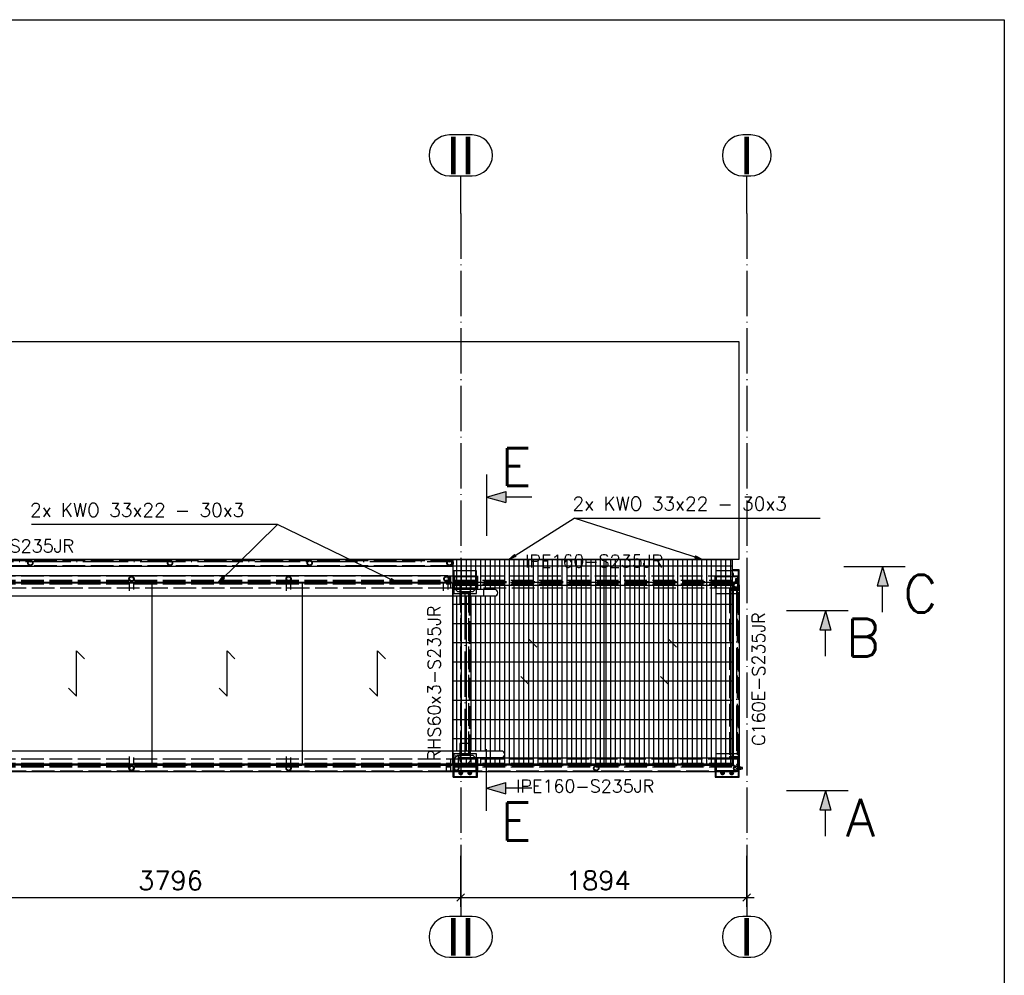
# Paper-space layout '450x700' of a CAD drawing. Header units: millimetres. Extents: x 0 to 420, y 0 to 695.
# Tile 86 of 86: x 285 to 415, y 568 to 695. Entities that reach past the tile are written whole.
import ezdxf

# ---------------------------------------------------------------- set-up
doc = ezdxf.new("R2010")
doc.units = ezdxf.units.MM
doc.linetypes.add('ACAD_ISO02W100', pattern=[15, 12, -3])
doc.linetypes.add('ACAD_ISO04W100', pattern=[30, 24, -3, 0, -3])
doc.layers.get('0').update_dxf_attribs({"linetype": 'CONTINUOUS'})
for name, color, linetype in [('AS_DIM_ON', 7, 'CONTINUOUS'), ('AS_Siatki', 72, 'CONTINUOUS'), ('Tabelka', 172, 'CONTINUOUS')]:
    doc.layers.add(name, color=color, linetype=linetype)
doc.styles.add('Arial', font='arial.ttf')
doc.styles.add('PB_CutSymbolDown', font='txt.shx', dxfattribs={"height": 5})
doc.styles.add('PB_CutSymbolUp', font='txt.shx', dxfattribs={"height": 5})
doc.styles.add('ROMANS', font='romans')
doc.styles.add('Simplex.shx', font='simplex.shx', dxfattribs={"height": 2})

# ---------------------------------------------------------------- blocks, each defined once
blk = doc.blocks.new('*U5')
at = {"color": 3}
blk.add_lwpolyline([(0, 690), (0, 0), (-415, 0), (-415, 690)], close=True, dxfattribs=at)
blk = doc.blocks.new('sectiondown')
blk.add_hatch(color=256).paths.add_polyline_path([(0, 0), (-2.55, 0.73), (-2.55, -0.73)])
at = {"color": 7, "linetype": 'Continuous'}
for p, q in [((0, -3), (0, 5.15)), ((-6, 0), (-2.55, 0))]:
    blk.add_line(p, q, dxfattribs=at)
for p, q in [((0, 0), (-2.55, 0.73)), ((-2.55, -0.73), (-2.55, 0.73)), ((0, 0), (-2.55, -0.73))]:
    blk.add_line(p, q)
blk = doc.blocks.new('sectionup')
blk.add_hatch(color=256).paths.add_polyline_path([(-2.55, 0.73), (-2.55, -0.73), (0, 0)])
at = {"color": 7, "linetype": 'Continuous'}
for p, q in [((0, 3), (0, -5.15)), ((-6, 0), (-2.55, 0))]:
    blk.add_line(p, q, dxfattribs=at)
for p, q in [((0, 0), (-2.55, 0.73)), ((-2.55, 0.73), (-2.55, -0.73)), ((0, 0), (-2.55, -0.73))]:
    blk.add_line(p, q)

psp = doc.layouts.new('450x700')

# ---------------------------------------------------------------- hatches: boundary and pattern name
h = psp.add_hatch()
h.set_pattern_fill('GRATE', color=256, scale=0.8, angle=-90, style=0)
h.set_pattern_definition([(270, (352.0093, 609.9641), (0.635, -1e-16), []), (360, (352.0093, 609.964), (6e-16, 2.54), [])])
h.paths.add_polyline_path([(342.11, 623.52), (342.11, 619.53), (347.51, 619.53), (347.61, 619.51), (347.71, 619.47), (347.81, 619.4), (347.91, 619.22), (347.91, 618.98), (347.81, 618.8), (347.71, 618.73), (347.61, 618.7), (347.51, 618.68), (342.11, 618.68), (342.11, 598.14), (348.41, 598.14), (348.51, 598.12), (348.61, 598.08), (348.71, 598.02), (348.81, 597.84), (348.81, 597.6), (348.71, 597.42), (348.61, 597.35), (348.51, 597.31), (348.41, 597.29), (342.81, 597.29), (342.81, 596.41), (362.01, 596.41), (362.01, 623.52)], flags=0)
h = psp.add_hatch()
h.set_pattern_fill('GRATE', color=256, scale=0.8, angle=-90, style=0)
h.set_pattern_definition([(270, (370.5093, 609.9641), (0.635, -1e-16), []), (360, (370.5093, 609.964), (6e-16, 2.54), [])])
h.paths.add_polyline_path([(362.01, 623.52), (362.01, 596.41), (379.01, 596.41), (379.01, 623.52)], flags=0)
at = {"extrusion": (-0.079487, 4.75715e-18, 0.996836)}
h = psp.add_hatch(dxfattribs=at)
h.set_pattern_fill('GRATE', color=256, scale=0.8, style=0)
h.set_pattern_definition([(9e-17, (-608.4092, 200.9979), (-1e-18, 0.635), []), (90, (-608.4092, 200.998), (-2.54, 2e-16), [])])
h.paths.add_polyline_path([(-620.41, 207.9), (-620.41, 191.1), (-619.53, 191.1), (-619.53, 207.9)], flags=0)
h.paths.add_polyline_path([(-597.29, 207.9), (-597.29, 191.1), (-596.41, 191.1), (-596.41, 207.9)], flags=0)
h.paths.add_polyline_path([(-620.41, 210.9), (-620.41, 208.7), (-619.53, 208.7), (-619.53, 210.9)], flags=0)
h.paths.add_polyline_path([(-618.68, 210.9), (-618.68, 191.1), (-598.14, 191.1), (-598.14, 210.9)], flags=0)
h.paths.add_polyline_path([(-597.29, 210.9), (-597.29, 208.7), (-596.41, 208.7), (-596.41, 210.9)], flags=0)
h = psp.add_hatch(dxfattribs=at)
h.set_pattern_fill('GRATE', color=256, scale=0.8, style=0)
h.set_pattern_definition([(9e-17, (-608.4092, 220.9979), (-1e-18, 0.635), []), (90, (-608.4092, 220.998), (-2.54, 2e-16), [])])
h.paths.add_polyline_path([(-620.41, 228.8), (-620.41, 211.1), (-619.53, 211.1), (-619.53, 228.8)], flags=0)
h.paths.add_polyline_path([(-597.29, 228.8), (-597.29, 211.1), (-596.41, 211.1), (-596.41, 228.8)], flags=0)
h.paths.add_polyline_path([(-620.41, 230.9), (-620.41, 229.5), (-619.53, 229.5), (-619.53, 230.9)], flags=0)
h.paths.add_polyline_path([(-618.68, 230.9), (-618.68, 211.1), (-598.14, 211.1), (-598.14, 230.9)], flags=0)
h.paths.add_polyline_path([(-597.29, 230.9), (-597.29, 229.5), (-596.41, 229.5), (-596.41, 230.9)], flags=0)
h = psp.add_hatch(dxfattribs=at)
h.set_pattern_fill('GRATE', color=256, scale=0.8, style=0)
h.set_pattern_definition([(9e-17, (-608.4092, 240.9979), (-1e-18, 0.635), []), (90, (-608.4092, 240.998), (-2.54, 2e-16), [])])
h.paths.add_polyline_path([(-620.41, 249.7), (-620.41, 231.1), (-619.53, 231.1), (-619.53, 249.7)], flags=0)
h.paths.add_polyline_path([(-620.41, 250.9), (-620.41, 250.4), (-619.53, 250.4), (-619.53, 250.9)], flags=0)
h.paths.add_polyline_path([(-618.68, 250.9), (-618.68, 231.1), (-598.14, 231.1), (-598.14, 250.9)], flags=0)
h.paths.add_polyline_path([(-597.29, 250.9), (-597.29, 231.1), (-596.41, 231.1), (-596.41, 250.9)], flags=0)

# ---------------------------------------------------------------- linework, layer by layer
at = {"color": 20, "linetype": 'Continuous', "ltscale": 0.25}
for p, q in [((344.51, 679.73), (341.51, 679.73)), ((381.42, 679.73), (380.36, 679.73)), ((341.51, 674.33), (344.51, 674.33)), ((380.36, 674.33), (381.42, 674.33)), ((344.51, 576.25), (341.51, 576.25)), ((381.42, 576.25), (380.36, 576.25)), ((341.51, 570.85), (344.51, 570.85)), ((380.36, 570.85), (381.42, 570.85))]:
    psp.add_line(p, q, dxfattribs=at)
at = {"color": 20, "linetype": 'ACAD_ISO04W100', "ltscale": 0.25}
for p, q in [((343.01, 669.33), (343.01, 674.33)), ((380.89, 669.33), (380.89, 674.33)), ((343.01, 669.33), (343.01, 581.25)), ((343.01, 669.33), (343.01, 669.33)), ((380.89, 669.33), (380.89, 581.25)), ((380.89, 669.33), (380.89, 669.33)), ((343.01, 581.25), (343.01, 581.25)), ((343.01, 581.25), (343.01, 576.25)), ((380.89, 581.25), (380.89, 581.25)), ((380.89, 581.25), (380.89, 576.25))]:
    psp.add_line(p, q, dxfattribs=at)
at = {"linetype": 'Continuous', "ltscale": 0.25}
for p, q in [((379.89, 652.35), (26.09, 652.35)), ((379.89, 623.55), (379.89, 652.35)), ((26.09, 623.55), (379.89, 623.55)), ((341.51, 623.48), (27.01, 623.48)), ((341.67, 623.44), (341.51, 623.48)), ((341.81, 623.35), (341.67, 623.44)), ((341.9, 623.21), (341.81, 623.35)), ((342.01, 623.52), (342.01, 623.55)), ((342.01, 623.52), (362.01, 623.52)), ((342.01, 623.2), (342.01, 623.52)), ((362.01, 623.52), (379.01, 623.52)), ((362.01, 596.41), (362.01, 623.52)), ((379.01, 596.41), (379.01, 623.52)), ((27.01, 622.63), (341.51, 622.63)), ((341.51, 622.63), (341.67, 622.66)), ((341.53, 622.63), (342.01, 622.63)), ((341.67, 622.66), (341.81, 622.75)), ((341.81, 622.75), (341.9, 622.89)), ((341.93, 623.05), (341.9, 623.21)), ((341.93, 623.05), (341.9, 623.21)), ((341.9, 622.89), (341.93, 623.05)), ((341.91, 622.95), (341.92, 622.97)), ((341.93, 623.13), (341.92, 623.13)), ((341.92, 622.97), (341.93, 622.97)), ((341.97, 623.21), (341.93, 623.21)), ((341.93, 623.21), (341.93, 623.2)), ((341.93, 623.21), (341.93, 623.21)), ((341.93, 623.2), (341.93, 623.18)), ((341.93, 623.18), (341.93, 623.16)), ((341.93, 623.16), (341.93, 623.14)), ((341.93, 623.14), (341.93, 623.11)), ((341.93, 623.11), (341.93, 623.08)), ((341.93, 623.08), (341.93, 623.05)), ((341.93, 623.05), (341.93, 623.02)), ((341.93, 623.02), (341.93, 622.99)), ((341.93, 622.99), (341.93, 622.96)), ((341.93, 622.96), (341.93, 622.94)), ((341.93, 622.94), (341.93, 622.92)), ((341.93, 622.92), (341.93, 622.9)), ((341.93, 622.9), (341.93, 622.89)), ((341.93, 622.89), (341.97, 622.89)), ((341.93, 622.89), (341.93, 622.89)), ((341.97, 623.2), (341.97, 623.21)), ((341.97, 623.21), (341.97, 623.21)), ((342.07, 623.2), (341.97, 623.2)), ((341.97, 623.18), (341.97, 623.2)), ((341.97, 623.16), (341.97, 623.18)), ((341.97, 623.14), (341.97, 623.16)), ((341.97, 623.11), (341.97, 623.14)), ((341.97, 623.12), (342.07, 623.12)), ((341.97, 623.08), (341.97, 623.11)), ((341.97, 623.05), (341.97, 623.08)), ((341.97, 623.02), (341.97, 623.05)), ((341.97, 622.99), (341.97, 623.02)), ((341.97, 622.96), (341.97, 622.99)), ((342.07, 622.98), (341.97, 622.98)), ((341.97, 622.94), (341.97, 622.96)), ((341.97, 622.92), (341.97, 622.94)), ((341.97, 622.9), (341.97, 622.92)), ((341.97, 622.91), (342.07, 622.91)), ((341.97, 622.89), (341.97, 622.9)), ((341.97, 622.89), (341.97, 622.89)), ((342.01, 619.53), (342.01, 622.91)), ((342.07, 623.12), (342.07, 623.2)), ((342.07, 622.98), (342.07, 623.12)), ((342.07, 622.91), (342.07, 622.98)), ((379.89, 622.13), (379.01, 622.13)), ((379.79, 622.03), (379.01, 622.03)), ((379.79, 621.35), (379.79, 622.03)), ((379.89, 621.35), (379.89, 622.13)), ((320.21, 621.37), (278.61, 621.37)), ((341.11, 621.37), (320.21, 621.37)), ((341.27, 621.34), (341.11, 621.37)), ((341.23, 621.35), (341.71, 621.35)), ((341.41, 621.25), (341.27, 621.34)), ((341.5, 621.11), (341.41, 621.25)), ((341.41, 620.65), (341.5, 620.79)), ((341.53, 620.95), (341.5, 621.11)), ((341.5, 620.79), (341.53, 620.95)), ((341.5, 620.79), (341.53, 620.95)), ((341.53, 621.03), (341.52, 621.03)), ((341.52, 620.87), (341.53, 620.87)), ((341.57, 621.11), (341.53, 621.11)), ((341.53, 621.11), (341.53, 621.1)), ((341.53, 621.11), (341.53, 621.11)), ((341.53, 621.1), (341.53, 621.08)), ((341.53, 621.08), (341.53, 621.06)), ((341.53, 621.06), (341.53, 621.04)), ((341.53, 621.04), (341.53, 621.01)), ((341.53, 621.01), (341.53, 620.98)), ((341.53, 620.98), (341.53, 620.95)), ((341.53, 620.95), (341.53, 620.92)), ((341.53, 620.92), (341.53, 620.89)), ((341.53, 620.89), (341.53, 620.86)), ((341.53, 620.86), (341.53, 620.84)), ((341.53, 620.84), (341.53, 620.82)), ((341.53, 620.82), (341.53, 620.8)), ((341.53, 620.8), (341.53, 620.79)), ((341.53, 620.79), (341.57, 620.79)), ((341.53, 620.79), (341.53, 620.79)), ((341.57, 621.1), (341.57, 621.11)), ((341.57, 621.11), (341.57, 621.11)), ((341.57, 621.08), (341.57, 621.1)), ((341.67, 621.09), (341.57, 621.09)), ((341.57, 621.06), (341.57, 621.08)), ((341.57, 621.04), (341.57, 621.06)), ((341.57, 621.01), (341.57, 621.04)), ((341.57, 621.02), (341.67, 621.02)), ((341.57, 620.98), (341.57, 621.01)), ((341.57, 620.95), (341.57, 620.98)), ((341.57, 620.92), (341.57, 620.95)), ((341.57, 620.89), (341.57, 620.92)), ((341.57, 620.86), (341.57, 620.89)), ((341.67, 620.88), (341.57, 620.88)), ((341.57, 620.84), (341.57, 620.86)), ((341.57, 620.82), (341.57, 620.84)), ((341.57, 620.8), (341.57, 620.82)), ((341.57, 620.81), (341.67, 620.81)), ((341.57, 620.79), (341.57, 620.8)), ((341.57, 620.79), (341.57, 620.79)), ((341.67, 621.02), (341.67, 621.09)), ((341.67, 620.88), (341.67, 621.02)), ((341.67, 620.81), (341.67, 620.88)), ((341.71, 620.41), (341.71, 621.35)), ((341.71, 621.35), (342.01, 621.35)), ((379.1, 621.53), (379.01, 621.69)), ((379.01, 621.37), (379.1, 621.53)), ((379.01, 621.35), (379.89, 621.35)), ((379.42, 620.95), (379.41, 620.95)), ((379.41, 620.95), (379.41, 620.7)), ((379.44, 620.95), (379.42, 620.95)), ((379.46, 620.95), (379.44, 620.95)), ((379.49, 620.95), (379.46, 620.95)), ((379.52, 620.95), (379.49, 620.95)), ((379.55, 620.95), (379.52, 620.95)), ((379.57, 620.95), (379.55, 620.95)), ((379.57, 620.95), (379.57, 620.95)), ((379.57, 620.7), (379.57, 620.95)), ((379.89, 620.23), (379.89, 621.35)), ((278.61, 620.53), (320.21, 620.53)), ((282.15, 620.41), (299.09, 620.41)), ((299.09, 620.53), (299.09, 619.37)), ((299.73, 619.53), (299.73, 620.53)), ((299.73, 620.41), (302.09, 620.41)), ((302.09, 620.41), (319.89, 620.41)), ((302.09, 620.41), (302.09, 619.53)), ((319.89, 620.53), (319.89, 619.37)), ((320.21, 620.53), (341.11, 620.53)), ((320.53, 619.53), (320.53, 620.53)), ((320.53, 620.41), (322.02, 620.41)), ((322.02, 620.41), (325.31, 620.41)), ((322.02, 620.41), (322.02, 619.53)), ((325.31, 620.41), (325.41, 620.41)), ((325.41, 620.41), (326.11, 620.41)), ((326.11, 620.41), (326.31, 620.41)), ((326.31, 620.41), (326.71, 620.41)), ((326.71, 620.41), (327.11, 620.41)), ((327.11, 620.41), (328.5, 620.41)), ((328.5, 620.41), (328.7, 620.41)), ((328.7, 620.41), (329, 620.41)), ((329, 620.41), (329.2, 620.41)), ((329.2, 620.41), (329.9, 620.41)), ((329.9, 620.41), (330.6, 620.41)), ((330.6, 620.41), (330.9, 620.41)), ((330.9, 620.41), (331.1, 620.41)), ((331.1, 620.41), (331.49, 620.41)), ((331.49, 620.41), (331.69, 620.41)), ((331.69, 620.41), (331.79, 620.41)), ((331.79, 620.41), (331.99, 620.41)), ((331.99, 620.41), (332.09, 620.41)), ((332.09, 620.41), (332.29, 620.41)), ((332.29, 620.41), (332.69, 620.41)), ((332.69, 620.41), (333.49, 620.41)), ((333.49, 620.41), (333.99, 620.41)), ((333.99, 620.41), (335.38, 620.41)), ((335.38, 620.41), (335.88, 620.41)), ((335.88, 620.41), (335.98, 620.41)), ((335.98, 620.41), (336.38, 620.41)), ((336.38, 620.41), (336.78, 620.41)), ((336.78, 620.41), (336.98, 620.41)), ((336.98, 620.41), (337.18, 620.41)), ((337.18, 620.41), (337.38, 620.41)), ((337.38, 620.41), (338.37, 620.41)), ((338.37, 620.41), (338.57, 620.41)), ((338.57, 620.41), (339.17, 620.41)), ((339.17, 620.41), (339.57, 620.41)), ((339.57, 620.41), (339.77, 620.41)), ((339.77, 620.41), (340.17, 620.41)), ((340.17, 620.41), (340.57, 620.41)), ((340.57, 620.41), (340.69, 620.41)), ((340.69, 620.53), (340.69, 619.37)), ((341.11, 620.53), (341.27, 620.56)), ((341.27, 620.56), (341.41, 620.65)), ((341.33, 619.53), (341.33, 620.59)), ((341.33, 620.41), (341.46, 620.41)), ((341.46, 620.41), (341.66, 620.41)), ((341.66, 620.41), (341.86, 620.41)), ((341.86, 620.41), (341.96, 620.41)), ((341.96, 620.41), (342.01, 620.41)), ((341.96, 619.53), (341.96, 620.41)), ((341.99, 619.4), (342, 619.49)), ((346.01, 619.53), (342, 619.53)), ((342, 619.49), (342, 619.53)), ((346.58, 619.53), (346.01, 619.53)), ((346.01, 619.53), (346.01, 619.49)), ((346.01, 619.53), (346.01, 619.49)), ((346.01, 619.49), (346.01, 619.4)), ((346.01, 619.49), (346.01, 619.4)), ((347.07, 619.53), (346.58, 619.53)), ((347.4, 619.53), (347.07, 619.53)), ((347.51, 619.53), (347.4, 619.53)), ((347.67, 619.49), (347.51, 619.53)), ((347.81, 619.4), (347.67, 619.49)), ((379.01, 619.71), (379.07, 619.71)), ((379.07, 619.55), (379.01, 619.55)), ((379.1, 620.27), (379.07, 620.11)), ((379.07, 620.11), (379.07, 596.29)), ((379.19, 620.41), (379.1, 620.27)), ((379.33, 620.5), (379.19, 620.41)), ((379.34, 620.57), (379.33, 620.57)), ((379.33, 620.57), (379.33, 620.53)), ((379.34, 620.53), (379.33, 620.53)), ((379.49, 620.53), (379.33, 620.5)), ((379.35, 620.57), (379.34, 620.57)), ((379.35, 620.53), (379.34, 620.53)), ((379.42, 620.7), (379.35, 620.7)), ((379.35, 620.7), (379.35, 620.57)), ((379.36, 620.57), (379.35, 620.57)), ((379.36, 620.53), (379.35, 620.53)), ((379.38, 620.57), (379.36, 620.57)), ((379.38, 620.53), (379.36, 620.53)), ((379.4, 620.57), (379.38, 620.57)), ((379.4, 620.53), (379.38, 620.53)), ((379.43, 620.57), (379.4, 620.57)), ((379.43, 620.53), (379.4, 620.53)), ((379.41, 620.53), (379.41, 620.52)), ((379.56, 620.7), (379.42, 620.7)), ((379.42, 620.57), (379.42, 620.7)), ((379.46, 620.57), (379.43, 620.57)), ((379.43, 620.53), (379.43, 620.53)), ((379.45, 620.53), (379.43, 620.53)), ((379.43, 620.53), (379.43, 620.52)), ((379.49, 620.53), (379.45, 620.53)), ((379.49, 620.57), (379.46, 620.57)), ((379.52, 620.57), (379.49, 620.57)), ((379.66, 620.5), (379.49, 620.53)), ((379.54, 620.53), (379.49, 620.53)), ((379.55, 620.57), (379.52, 620.57)), ((379.55, 620.53), (379.54, 620.53)), ((379.58, 620.57), (379.55, 620.57)), ((379.58, 620.53), (379.55, 620.53)), ((379.55, 620.53), (379.55, 620.53)), ((379.55, 620.52), (379.55, 620.53)), ((379.64, 620.7), (379.56, 620.7)), ((379.56, 620.7), (379.56, 620.57)), ((379.57, 620.52), (379.57, 620.53)), ((379.61, 620.57), (379.58, 620.57)), ((379.61, 620.53), (379.58, 620.53)), ((379.63, 620.57), (379.61, 620.57)), ((379.63, 620.53), (379.61, 620.53)), ((379.64, 620.57), (379.63, 620.57)), ((379.64, 620.53), (379.63, 620.53)), ((379.64, 620.57), (379.64, 620.7)), ((379.65, 620.57), (379.64, 620.57)), ((379.65, 620.53), (379.64, 620.53)), ((379.65, 620.57), (379.65, 620.57)), ((379.65, 620.53), (379.65, 620.57)), ((379.65, 620.53), (379.65, 620.53)), ((379.79, 620.41), (379.66, 620.5)), ((379.88, 620.27), (379.79, 620.41)), ((379.92, 620.11), (379.88, 620.27)), ((379.92, 595.87), (379.92, 620.11)), ((217, 618.68), (342, 618.68)), ((302.09, 618.68), (302.09, 598.14)), ((322.02, 618.68), (322.02, 598.14)), ((341.96, 598.14), (341.96, 618.68)), ((341.99, 619.26), (341.99, 619.4)), ((341.99, 619.1), (341.99, 619.26)), ((341.99, 618.94), (341.99, 619.1)), ((341.99, 618.8), (341.99, 618.94)), ((342, 618.71), (341.99, 618.8)), ((342, 618.68), (342, 618.71)), ((342, 618.68), (346.01, 618.68)), ((342.01, 598.14), (342.01, 618.68)), ((346.01, 619.4), (346.01, 619.26)), ((346.01, 619.26), (346.01, 619.1)), ((346.01, 619.1), (346.01, 618.94)), ((346.01, 618.94), (346.01, 618.8)), ((346.01, 618.94), (346.01, 618.8)), ((346.01, 618.8), (346.01, 618.71)), ((346.01, 618.8), (346.01, 618.71)), ((346.01, 618.71), (346.01, 618.68)), ((346.01, 618.71), (346.01, 618.68)), ((346.01, 618.68), (346.58, 618.68)), ((346.58, 618.68), (347.07, 618.68)), ((347.07, 618.68), (347.4, 618.68)), ((347.4, 618.68), (347.51, 618.68)), ((347.51, 618.68), (347.67, 618.71)), ((347.67, 618.71), (347.81, 618.8)), ((347.9, 619.26), (347.81, 619.4)), ((347.81, 618.8), (347.9, 618.94)), ((347.93, 619.1), (347.9, 619.26)), ((347.9, 618.94), (347.93, 619.1)), ((379.07, 619.39), (379.01, 619.39)), ((342, 598.14), (217, 598.14)), ((299.09, 597.44), (299.09, 596.29)), ((299.73, 596.29), (299.73, 597.29)), ((302.09, 597.29), (302.09, 596.41)), ((319.89, 597.44), (319.89, 596.29)), ((320.53, 596.29), (320.53, 597.29)), ((322.02, 597.29), (322.02, 596.41)), ((341.96, 596.41), (341.96, 597.29)), ((341.99, 598.02), (342, 598.11)), ((341.99, 597.88), (341.99, 598.02)), ((341.99, 597.72), (341.99, 597.88)), ((341.99, 597.55), (341.99, 597.72)), ((341.99, 597.42), (341.99, 597.55)), ((342, 597.33), (341.99, 597.42)), ((346.91, 598.14), (342, 598.14)), ((342, 598.11), (342, 598.14)), ((342, 597.29), (342, 597.33)), ((342, 597.29), (342.09, 597.29)), ((342.01, 596.41), (342.01, 597.29)), ((342.09, 597.46), (342.09, 596.29)), ((342.41, 597.46), (342.29, 597.46)), ((342.53, 597.46), (342.41, 597.46)), ((342.73, 596.29), (342.73, 597.46)), ((342.73, 597.29), (346.91, 597.29)), ((347.48, 598.14), (346.91, 598.14)), ((346.91, 598.14), (346.91, 598.11)), ((346.91, 598.11), (346.91, 598.02)), ((346.91, 598.02), (346.91, 597.88)), ((346.91, 597.88), (346.91, 597.72)), ((346.91, 597.72), (346.91, 597.55)), ((346.91, 597.55), (346.91, 597.42)), ((346.91, 597.42), (346.91, 597.33)), ((346.91, 597.33), (346.91, 597.29)), ((346.91, 597.29), (347.48, 597.29)), ((347.97, 598.14), (347.48, 598.14)), ((347.48, 597.29), (347.97, 597.29)), ((348.3, 598.14), (347.97, 598.14)), ((347.97, 597.29), (348.3, 597.29)), ((348.41, 598.14), (348.3, 598.14)), ((348.3, 597.29), (348.41, 597.29)), ((348.57, 598.11), (348.41, 598.14)), ((348.41, 597.29), (348.57, 597.33)), ((348.71, 598.02), (348.57, 598.11)), ((348.57, 597.33), (348.71, 597.42)), ((348.8, 597.88), (348.71, 598.02)), ((348.71, 597.42), (348.8, 597.55)), ((348.83, 597.72), (348.8, 597.88)), ((348.8, 597.55), (348.83, 597.72)), ((379.01, 597.43), (379.07, 597.43)), ((379.01, 597.27), (379.07, 597.27)), ((299.41, 596.29), (257.81, 596.29)), ((299.09, 596.41), (282.15, 596.41)), ((341.13, 596.29), (299.41, 596.29)), ((302.09, 596.41), (299.73, 596.41)), ((319.89, 596.41), (302.09, 596.41)), ((322.02, 596.41), (320.53, 596.41)), ((322.42, 596.41), (322.02, 596.41)), ((341.96, 596.41), (322.42, 596.41)), ((341.12, 596.26), (341.11, 596.17)), ((341.11, 596.03), (341.11, 596.17)), ((341.11, 595.87), (341.11, 596.03)), ((341.12, 596.26), (341.13, 596.29)), ((379.07, 596.29), (341.13, 596.29)), ((341.71, 596.29), (341.71, 596.41)), ((342.01, 596.41), (341.96, 596.41)), ((342.01, 596.29), (342.01, 596.41)), ((342.09, 596.41), (342.01, 596.41)), ((362.01, 596.41), (342.73, 596.41)), ((379.01, 596.41), (362.01, 596.41)), ((379.07, 597.11), (379.01, 597.11)), ((379.1, 596.26), (379.07, 596.29)), ((379.1, 596.26), (379.07, 596.29)), ((379.19, 596.17), (379.1, 596.26)), ((379.33, 596.03), (379.19, 596.17)), ((379.49, 595.87), (379.33, 596.03)), ((379.95, 596.03), (379.92, 596.03)), ((379.95, 596.02), (379.95, 596.03)), ((379.95, 596.03), (379.95, 596.03)), ((379.95, 596), (379.95, 596.02)), ((380.09, 596.01), (379.95, 596.01)), ((379.95, 595.98), (379.95, 596)), ((379.95, 595.96), (379.95, 595.98)), ((379.95, 595.93), (379.95, 595.96)), ((379.95, 595.94), (380.09, 595.94)), ((379.95, 595.9), (379.95, 595.93)), ((380.09, 595.94), (380.09, 596.01)), ((380.34, 595.95), (380.09, 595.95)), ((380.09, 595.8), (380.09, 595.94)), ((380.34, 595.94), (380.34, 595.95)), ((380.34, 595.93), (380.34, 595.94)), ((257.81, 595.45), (299.41, 595.45)), ((299.41, 595.45), (341.13, 595.45)), ((341.11, 595.71), (341.11, 595.87)), ((341.11, 595.57), (341.11, 595.71)), ((341.11, 595.57), (341.12, 595.48)), ((341.13, 595.45), (341.12, 595.48)), ((341.13, 595.45), (379.49, 595.45)), ((342.01, 594.69), (342.01, 595.45)), ((342.01, 594.69), (345.21, 594.69)), ((342.11, 595.45), (342.11, 594.79)), ((342.11, 594.79), (345.11, 594.79)), ((342.89, 595.45), (342.8, 595.29)), ((342.8, 595.29), (342.9, 595.11)), ((342.9, 595.11), (343.11, 595.11)), ((343.11, 595.11), (343.22, 595.29)), ((343.22, 595.29), (343.13, 595.45)), ((344.09, 595.45), (344, 595.29)), ((344, 595.29), (344.1, 595.11)), ((344.1, 595.11), (344.31, 595.11)), ((344.31, 595.11), (344.42, 595.29)), ((344.42, 595.29), (344.33, 595.45)), ((345.11, 594.79), (345.11, 595.45)), ((345.21, 594.69), (345.21, 595.45)), ((376.69, 595.45), (376.69, 594.69)), ((376.69, 594.69), (379.89, 594.69)), ((376.79, 595.45), (376.79, 594.79)), ((376.79, 594.79), (379.79, 594.79)), ((377.57, 595.45), (377.48, 595.29)), ((377.48, 595.29), (377.59, 595.11)), ((377.59, 595.11), (377.8, 595.11)), ((377.8, 595.11), (377.9, 595.29)), ((377.9, 595.29), (377.81, 595.45)), ((378.77, 595.45), (378.68, 595.29)), ((378.68, 595.29), (378.79, 595.11)), ((378.79, 595.11), (379, 595.11)), ((379, 595.11), (379.1, 595.29)), ((379.1, 595.29), (379.01, 595.45)), ((379.66, 595.71), (379.49, 595.87)), ((379.49, 595.45), (379.66, 595.48)), ((379.49, 595.45), (379.54, 595.45)), ((379.54, 595.45), (379.55, 595.45)), ((379.55, 595.45), (379.55, 595.46)), ((379.89, 595.47), (379.61, 595.47)), ((379.79, 595.57), (379.66, 595.71)), ((379.66, 595.48), (379.79, 595.57)), ((379.79, 595.57), (379.88, 595.71)), ((379.79, 594.79), (379.79, 595.47)), ((379.88, 595.71), (379.92, 595.87)), ((379.89, 595.47), (379.89, 595.75)), ((379.89, 594.69), (379.89, 595.47)), ((379.9, 595.79), (379.92, 595.79)), ((379.91, 595.81), (379.92, 595.81)), ((379.92, 595.83), (379.92, 595.87)), ((379.92, 595.81), (379.92, 595.83)), ((379.92, 595.78), (379.92, 595.81)), ((379.92, 595.81), (379.92, 595.81)), ((379.92, 595.76), (379.92, 595.78)), ((379.92, 595.74), (379.92, 595.76)), ((379.92, 595.72), (379.92, 595.74)), ((379.92, 595.71), (379.92, 595.72)), ((379.92, 595.71), (379.95, 595.71)), ((379.92, 595.71), (379.92, 595.71)), ((379.95, 595.87), (379.95, 595.9)), ((379.95, 595.84), (379.95, 595.87)), ((379.95, 595.81), (379.95, 595.84)), ((379.95, 595.78), (379.95, 595.81)), ((380.09, 595.8), (379.95, 595.8)), ((379.95, 595.76), (379.95, 595.78)), ((379.95, 595.74), (379.95, 595.76)), ((379.95, 595.72), (379.95, 595.74)), ((379.95, 595.73), (380.09, 595.73)), ((379.95, 595.71), (379.95, 595.72)), ((379.95, 595.71), (379.95, 595.71)), ((380.09, 595.73), (380.09, 595.8)), ((380.09, 595.79), (380.34, 595.79)), ((380.34, 595.9), (380.34, 595.93)), ((380.34, 595.87), (380.34, 595.9)), ((380.34, 595.84), (380.34, 595.87)), ((380.34, 595.81), (380.34, 595.84)), ((380.34, 595.8), (380.34, 595.81)), ((380.34, 595.79), (380.34, 595.8))]:
    psp.add_line(p, q, dxfattribs=at)
at = {"color": 7}
for p, q in [((349.36, 623.52), (358.03, 629)), ((334.68, 620.41), (318.74, 628.16))]:
    psp.add_line(p, q, dxfattribs=at)
at = {"color": 84, "linetype": 'ACAD_ISO02W100', "ltscale": 0.25}
for p, q in [((342.01, 623.46), (239.76, 623.46)), ((342.01, 623.33), (239.76, 623.33)), ((342.01, 622.69), (239.76, 622.69)), ((239.76, 622.63), (341.53, 622.63)), ((342.01, 622.91), (342.01, 623.2)), ((345.11, 622.03), (342.11, 622.03)), ((342.11, 622.03), (342.11, 619.03)), ((345.11, 619.03), (345.11, 622.03)), ((379.01, 622.03), (376.79, 622.03)), ((376.79, 622.03), (376.79, 619.03)), ((217.31, 621.35), (341.23, 621.35)), ((217.31, 620.76), (341.71, 620.76)), ((299.17, 620.71), (299.07, 620.95)), ((299.11, 621.05), (299.17, 621.19)), ((299.21, 621.15), (299.16, 621.02)), ((299.16, 620.88), (299.21, 620.75)), ((299.17, 621.19), (299.41, 621.29)), ((299.41, 620.61), (299.17, 620.71)), ((299.41, 621.23), (299.21, 621.15)), ((299.21, 620.75), (299.41, 620.67)), ((299.41, 621.29), (299.65, 621.19)), ((299.61, 621.15), (299.41, 621.23)), ((299.41, 620.67), (299.61, 620.75)), ((299.65, 620.71), (299.41, 620.61)), ((299.69, 620.95), (299.61, 621.15)), ((299.61, 620.75), (299.66, 620.88)), ((299.65, 621.19), (299.75, 620.95)), ((299.72, 620.88), (299.65, 620.71)), ((299.75, 620.95), (299.72, 620.89)), ((319.97, 620.71), (319.9, 620.88)), ((319.91, 621.05), (319.97, 621.19)), ((319.93, 620.95), (320.01, 620.75)), ((320.01, 621.15), (319.96, 621.02)), ((319.97, 621.19), (320.21, 621.29)), ((320.21, 620.61), (319.97, 620.71)), ((320.21, 621.23), (320.01, 621.15)), ((320.01, 620.75), (320.21, 620.67)), ((320.21, 621.29), (320.45, 621.19)), ((320.41, 621.15), (320.21, 621.23)), ((320.21, 620.67), (320.41, 620.75)), ((320.45, 620.71), (320.21, 620.61)), ((320.49, 620.95), (320.41, 621.15)), ((320.41, 620.75), (320.46, 620.88)), ((320.45, 621.19), (320.52, 621.02)), ((320.51, 620.85), (320.45, 620.71)), ((340.81, 620.87), (340.8, 620.88)), ((340.81, 621.05), (340.87, 621.19)), ((340.87, 620.71), (340.81, 620.85)), ((340.83, 620.95), (340.91, 620.75)), ((340.91, 621.15), (340.86, 621.02)), ((340.87, 621.19), (341.11, 621.29)), ((341.11, 620.61), (340.87, 620.71)), ((341.11, 621.23), (340.91, 621.15)), ((340.91, 620.75), (341.11, 620.67)), ((341.11, 621.29), (341.35, 621.19)), ((341.31, 621.15), (341.11, 621.23)), ((341.11, 620.67), (341.31, 620.75)), ((341.35, 620.71), (341.11, 620.61)), ((341.36, 621.02), (341.31, 621.15)), ((341.31, 620.75), (341.36, 620.88)), ((341.35, 621.19), (341.42, 621.02)), ((341.41, 620.85), (341.35, 620.71)), ((341.39, 620.95), (341.36, 621.02)), ((342.01, 621.35), (379.01, 621.35)), ((342.16, 621.35), (342.16, 620.76)), ((342.21, 620.63), (342.16, 620.76)), ((342.16, 620.76), (342.21, 620.63)), ((342.16, 620.76), (379.75, 620.76)), ((342.18, 621.28), (345.04, 621.28)), ((342.18, 621.28), (342.18, 620.78)), ((342.38, 620.58), (342.18, 620.78)), ((344.84, 620.58), (345.04, 620.78)), ((345.06, 620.76), (345.01, 620.63)), ((345.04, 620.78), (345.04, 621.28)), ((345.06, 621.35), (345.06, 620.76)), ((345.21, 621.35), (345.21, 619.71)), ((376.69, 619.71), (376.69, 621.35)), ((376.84, 620.76), (376.84, 621.35)), ((376.89, 620.63), (376.84, 620.76)), ((376.86, 621.28), (379.73, 621.28)), ((376.86, 621.28), (376.86, 620.78)), ((376.86, 620.78), (377.06, 620.58)), ((379.73, 620.78), (379.53, 620.58)), ((379.75, 620.76), (379.69, 620.63)), ((379.73, 620.78), (379.73, 621.28)), ((379.75, 620.76), (379.75, 621.35)), ((379.79, 619.39), (379.79, 621.35)), ((217.31, 620.58), (341.71, 620.58)), ((217.31, 620.48), (341.71, 620.48)), ((217.31, 620.3), (341.71, 620.3)), ((341.71, 619.71), (217.31, 619.71)), ((299.09, 620.41), (299.73, 620.41)), ((302.09, 619.53), (302.09, 618.68)), ((302.14, 596.41), (302.14, 620.41)), ((319.89, 620.41), (320.53, 620.41)), ((322.02, 619.53), (322.02, 618.68)), ((322.07, 596.41), (322.07, 620.41)), ((340.69, 620.41), (341.33, 620.41)), ((341.71, 619.71), (341.71, 620.41)), ((342.01, 619.71), (341.71, 619.71)), ((341.96, 618.68), (341.96, 619.53)), ((379.01, 619.71), (342.01, 619.71)), ((342.01, 618.68), (342.01, 619.53)), ((342.16, 620.3), (342.21, 620.43)), ((342.16, 620.3), (379.75, 620.3)), ((342.16, 620.3), (342.16, 619.71)), ((342.38, 620.48), (342.18, 620.28)), ((342.18, 620.28), (342.18, 619.68)), ((342.18, 619.68), (342.58, 619.28)), ((342.34, 620.58), (342.21, 620.63)), ((342.21, 620.63), (342.34, 620.58)), ((342.34, 620.48), (342.21, 620.43)), ((342.33, 619.53), (342.38, 619.48)), ((342.34, 620.58), (379.56, 620.58)), ((342.34, 620.48), (379.56, 620.48)), ((343.21, 620.28), (342.91, 619.98)), ((342.91, 619.98), (342.91, 617.68)), ((344.01, 620.28), (343.21, 620.28)), ((344.31, 619.98), (344.01, 620.28)), ((344.31, 617.68), (344.31, 619.98)), ((344.64, 619.28), (345.04, 619.68)), ((345.04, 620.28), (344.84, 620.48)), ((345.01, 620.63), (344.88, 620.58)), ((344.88, 620.48), (345.01, 620.43)), ((345.01, 620.43), (345.06, 620.3)), ((345.01, 620.43), (345.06, 620.3)), ((345.04, 619.68), (345.04, 620.28)), ((345.06, 620.3), (345.06, 619.71)), ((376.84, 620.3), (376.89, 620.43)), ((376.84, 620.3), (376.89, 620.43)), ((376.84, 619.71), (376.84, 620.3)), ((377.06, 620.48), (376.86, 620.28)), ((376.86, 620.28), (376.86, 619.72)), ((379.73, 619.72), (376.86, 619.72)), ((377.02, 620.58), (376.89, 620.63)), ((376.89, 620.43), (377.02, 620.48)), ((378.61, 619.71), (378.61, 619.55)), ((378.61, 619.55), (378.61, 619.39)), ((379.01, 619.55), (378.61, 619.55)), ((379.89, 619.71), (379.07, 619.71)), ((379.21, 619.55), (379.07, 619.55)), ((379.81, 619.55), (379.21, 619.55)), ((379.54, 620.47), (379.53, 620.48)), ((379.53, 620.48), (379.73, 620.28)), ((379.55, 620.45), (379.54, 620.47)), ((379.56, 620.58), (379.69, 620.63)), ((379.69, 620.43), (379.56, 620.48)), ((379.69, 620.43), (379.7, 620.4)), ((379.75, 620.3), (379.69, 620.43)), ((379.7, 620.4), (379.72, 620.35)), ((379.72, 620.35), (379.75, 620.3)), ((379.73, 619.72), (379.73, 620.28)), ((379.75, 619.71), (379.75, 620.3)), ((379.81, 619.55), (379.81, 619.71)), ((379.81, 619.39), (379.81, 619.55)), ((379.89, 619.71), (379.89, 620.23)), ((342.11, 619.03), (345.11, 619.03)), ((342.58, 619.28), (344.64, 619.28)), ((343.01, 619.08), (343.04, 619.08)), ((343.01, 597.74), (343.01, 619.08)), ((343.04, 619.08), (343.1, 619.08)), ((343.08, 619.14), (343.06, 619.14)), ((343.06, 619.14), (343.06, 619.08)), ((343.07, 597.74), (343.07, 619.08)), ((343.14, 619.14), (343.08, 619.14)), ((343.1, 619.08), (344.12, 619.08)), ((343.1, 597.74), (343.1, 619.08)), ((343.13, 597.74), (343.13, 619.08)), ((344.08, 619.14), (343.14, 619.14)), ((343.14, 619.14), (343.14, 619.08)), ((344.14, 619.14), (344.08, 619.14)), ((344.08, 619.14), (344.08, 619.08)), ((344.09, 597.74), (344.09, 619.08)), ((344.12, 619.08), (344.18, 619.08)), ((344.12, 619.08), (344.12, 597.74)), ((344.16, 619.14), (344.14, 619.14)), ((344.15, 619.08), (344.15, 597.74)), ((344.16, 619.08), (344.16, 619.14)), ((344.18, 619.08), (344.21, 619.08)), ((344.21, 619.08), (344.21, 597.74)), ((376.79, 619.03), (379.79, 619.03)), ((379.01, 619.39), (378.61, 619.39)), ((378.61, 619.39), (378.61, 597.43)), ((378.68, 619.39), (378.68, 597.43)), ((379.89, 619.39), (379.07, 619.39)), ((379.64, 619.39), (379.64, 597.43)), ((379.79, 597.43), (379.79, 619.39)), ((379.89, 597.43), (379.89, 619.39)), ((342.91, 617.68), (343.01, 617.68)), ((343.01, 617.68), (343.07, 617.68)), ((343.07, 617.68), (344.15, 617.68)), ((344.15, 617.68), (344.21, 617.68)), ((344.21, 617.68), (344.31, 617.68)), ((343.01, 599.14), (342.91, 599.14)), ((342.91, 599.14), (342.91, 596.84)), ((343.07, 599.14), (343.01, 599.14)), ((344.15, 599.14), (343.07, 599.14)), ((344.21, 599.14), (344.15, 599.14)), ((344.31, 599.14), (344.21, 599.14)), ((344.31, 596.84), (344.31, 599.14)), ((302.09, 598.14), (302.09, 597.29)), ((322.02, 598.14), (322.02, 597.29)), ((341.96, 597.29), (341.96, 598.14)), ((342.01, 597.29), (342.01, 598.14)), ((345.11, 597.79), (342.11, 597.79)), ((342.11, 597.79), (342.11, 595.45)), ((342.58, 597.54), (342.18, 597.14)), ((344.64, 597.54), (342.58, 597.54)), ((343.04, 597.74), (343.01, 597.74)), ((343.1, 597.74), (343.04, 597.74)), ((343.06, 597.74), (343.06, 597.68)), ((343.06, 597.68), (343.08, 597.68)), ((343.08, 597.68), (343.14, 597.68)), ((344.12, 597.74), (343.1, 597.74)), ((343.14, 597.74), (343.14, 597.68)), ((343.14, 597.68), (344.08, 597.68)), ((344.08, 597.74), (344.08, 597.68)), ((344.08, 597.68), (344.14, 597.68)), ((344.18, 597.74), (344.12, 597.74)), ((344.14, 597.68), (344.16, 597.68)), ((344.16, 597.68), (344.16, 597.74)), ((344.21, 597.74), (344.18, 597.74)), ((345.04, 597.14), (344.64, 597.54)), ((345.11, 595.45), (345.11, 597.79)), ((379.79, 597.79), (376.79, 597.79)), ((376.79, 597.79), (376.79, 595.45)), ((378.61, 597.43), (378.61, 597.27)), ((378.61, 597.43), (379.01, 597.43)), ((378.61, 597.27), (379.01, 597.27)), ((378.61, 597.27), (378.61, 597.11)), ((379.07, 597.43), (379.89, 597.43)), ((379.07, 597.27), (379.21, 597.27)), ((379.21, 597.27), (379.43, 597.27)), ((379.43, 597.27), (379.81, 597.27)), ((379.79, 595.47), (379.79, 597.43)), ((379.81, 597.27), (379.81, 597.43)), ((379.81, 597.11), (379.81, 597.27)), ((217.31, 597.11), (341.71, 597.11)), ((217.31, 596.52), (341.71, 596.52)), ((217.31, 596.34), (341.71, 596.34)), ((217.31, 596.24), (341.71, 596.24)), ((217.31, 596.06), (341.71, 596.06)), ((299.07, 595.87), (299.17, 596.11)), ((299.73, 596.41), (299.09, 596.41)), ((299.21, 596.07), (299.16, 595.94)), ((299.17, 596.11), (299.41, 596.21)), ((299.41, 596.15), (299.21, 596.07)), ((299.41, 596.21), (299.65, 596.11)), ((299.61, 596.07), (299.41, 596.15)), ((299.69, 595.87), (299.61, 596.07)), ((299.65, 596.11), (299.75, 595.87)), ((320.53, 596.41), (319.89, 596.41)), ((319.91, 595.97), (319.97, 596.11)), ((320.01, 596.07), (319.96, 595.94)), ((319.97, 596.11), (320.21, 596.21)), ((320.21, 596.15), (320.01, 596.07)), ((320.21, 596.21), (320.45, 596.11)), ((320.41, 596.07), (320.21, 596.15)), ((320.46, 595.94), (320.41, 596.07)), ((320.45, 596.11), (320.51, 595.97)), ((341.71, 596.41), (341.71, 597.11)), ((341.71, 597.11), (342.01, 597.11)), ((341.71, 595.47), (341.71, 596.29)), ((342.01, 597.11), (379.01, 597.11)), ((342.01, 595.47), (342.01, 596.29)), ((342.73, 596.41), (342.09, 596.41)), ((342.16, 597.11), (342.16, 596.52)), ((342.16, 596.52), (342.21, 596.39)), ((342.16, 596.52), (379.75, 596.52)), ((342.21, 596.19), (342.16, 596.06)), ((342.16, 596.06), (342.18, 596.11)), ((342.16, 596.06), (379.75, 596.06)), ((342.16, 596.06), (342.16, 595.47)), ((342.18, 597.14), (342.18, 596.54)), ((342.18, 596.54), (342.38, 596.34)), ((342.18, 596.04), (342.38, 596.24)), ((342.18, 596.04), (342.18, 595.54)), ((342.19, 596.14), (342.2, 596.16)), ((342.21, 596.39), (342.2, 596.41)), ((342.21, 596.39), (342.34, 596.34)), ((342.34, 596.24), (342.21, 596.19)), ((342.37, 596.24), (342.3, 596.16)), ((342.33, 596.24), (342.34, 596.24)), ((342.34, 596.34), (379.56, 596.34)), ((342.34, 596.24), (379.56, 596.24)), ((342.38, 596.24), (342.37, 596.24)), ((342.91, 596.84), (343.21, 596.54)), ((343.21, 596.54), (344.01, 596.54)), ((344.01, 596.54), (344.31, 596.84)), ((344.84, 596.34), (345.04, 596.54)), ((344.85, 596.24), (344.84, 596.24)), ((344.84, 596.24), (345.04, 596.04)), ((345.01, 596.39), (344.88, 596.34)), ((344.88, 596.24), (344.89, 596.24)), ((344.89, 596.24), (345.01, 596.19)), ((345.02, 596.41), (345.01, 596.39)), ((345.02, 596.41), (345.01, 596.39)), ((345.01, 596.19), (345.06, 596.06)), ((345.01, 596.19), (345.06, 596.06)), ((345.06, 596.52), (345.02, 596.41)), ((345.04, 596.54), (345.04, 597.14)), ((345.04, 595.54), (345.04, 596.04)), ((345.06, 597.11), (345.06, 596.52)), ((345.06, 596.06), (345.06, 595.47)), ((345.21, 597.11), (345.21, 595.47)), ((376.69, 595.47), (376.69, 597.11)), ((376.84, 596.52), (376.84, 597.11)), ((376.89, 596.39), (376.84, 596.52)), ((376.84, 596.06), (376.89, 596.19)), ((376.84, 595.47), (376.84, 596.06)), ((376.86, 597.1), (379.73, 597.1)), ((376.86, 597.1), (376.86, 596.54)), ((377.06, 596.34), (376.86, 596.54)), ((376.86, 596.04), (377.06, 596.24)), ((376.86, 596.04), (376.86, 595.54)), ((377.02, 596.34), (376.89, 596.39)), ((376.89, 596.19), (377.01, 596.24)), ((377.01, 596.24), (377.02, 596.24)), ((379.07, 597.11), (379.89, 597.11)), ((379.73, 596.54), (379.53, 596.34)), ((379.53, 596.24), (379.73, 596.04)), ((379.69, 596.39), (379.56, 596.34)), ((379.56, 596.24), (379.69, 596.19)), ((379.75, 596.52), (379.69, 596.39)), ((379.75, 596.06), (379.69, 596.19)), ((379.73, 596.54), (379.73, 597.1)), ((379.73, 595.54), (379.73, 596.04)), ((379.75, 596.52), (379.75, 597.11)), ((379.75, 595.47), (379.75, 596.06)), ((379.89, 595.75), (379.89, 597.11)), ((341.71, 595.47), (217.31, 595.47)), ((299.17, 595.63), (299.07, 595.87)), ((299.16, 595.8), (299.21, 595.67)), ((299.41, 595.53), (299.17, 595.63)), ((299.21, 595.67), (299.41, 595.59)), ((299.41, 595.59), (299.61, 595.67)), ((299.65, 595.63), (299.41, 595.53)), ((299.61, 595.67), (299.69, 595.87)), ((299.75, 595.87), (299.65, 595.63)), ((319.91, 595.79), (319.9, 595.8)), ((319.97, 595.63), (319.91, 595.77)), ((319.96, 595.8), (320.01, 595.67)), ((320.21, 595.53), (319.97, 595.63)), ((320.01, 595.67), (320.21, 595.59)), ((320.21, 595.59), (320.41, 595.67)), ((320.45, 595.63), (320.21, 595.53)), ((320.41, 595.67), (320.46, 595.8)), ((320.51, 595.77), (320.45, 595.63)), ((320.49, 595.87), (320.46, 595.93)), ((342.01, 595.47), (341.71, 595.47)), ((379.61, 595.47), (342.01, 595.47)), ((345.04, 595.54), (342.18, 595.54)), ((379.73, 595.54), (376.86, 595.54))]:
    psp.add_line(p, q, dxfattribs=at)
at = {"color": 0, "linetype": 'ByBlock', "lineweight": -2}
for p, q in [((349.36, 623.52), (350.12, 624.19)), ((350.3, 623.91), (349.36, 623.52)), ((350.3, 623.91), (350.12, 624.19)), ((374.11, 623.98), (374.01, 623.67)), ((375.01, 623.52), (374.01, 623.67)), ((374.11, 623.98), (375.01, 623.52)), ((310.89, 620.41), (311.48, 621.23)), ((311.72, 620.99), (310.89, 620.41)), ((311.72, 620.99), (311.48, 621.23)), ((333.86, 621), (333.71, 620.7)), ((333.86, 621), (334.68, 620.41)), ((334.68, 620.41), (333.71, 620.7))]:
    psp.add_line(p, q, dxfattribs=at)
at = {"color": 10, "linetype": 'ACAD_ISO04W100', "ltscale": 0.25}
for p, q in [((239.76, 623.26), (342.01, 623.26)), ((286.01, 623.05), (286.01, 623.05)), ((304.51, 623.05), (304.51, 623.05)), ((323.01, 623.05), (323.01, 623.05)), ((341.51, 623.05), (341.51, 623.05)), ((299.41, 620.95), (299.41, 620.95)), ((320.21, 620.95), (320.21, 620.95)), ((341.11, 620.95), (341.11, 620.95)), ((217.18, 620.53), (341.84, 620.53)), ((342.01, 620.53), (379.89, 620.53)), ((343.61, 620.53), (343.61, 620.53)), ((378.29, 620.53), (378.29, 620.53)), ((379.49, 620.11), (379.49, 620.11)), ((343.61, 597.74), (343.61, 619.08)), ((379.53, 619.39), (379.53, 597.43)), ((217.18, 596.29), (341.84, 596.29)), ((342.01, 596.29), (379.89, 596.29)), ((343.61, 596.29), (343.61, 596.29)), ((378.29, 596.29), (378.29, 596.29)), ((299.41, 595.87), (299.41, 595.87)), ((320.21, 595.87), (320.21, 595.87)), ((342.41, 595.87), (342.41, 595.87)), ((360.95, 595.87), (360.95, 595.87)), ((379.49, 595.87), (379.49, 595.87))]:
    psp.add_line(p, q, dxfattribs=at)
for p, q in [((352.01, 606.96, -1130.77), (352.01, 612.96, -1130.77)), ((352.01, 612.96, -1130.77), (353.07, 611.9, -1130.77)), ((370.51, 606.96, -1130.77), (370.51, 612.96, -1130.77)), ((370.51, 612.96, -1130.77), (371.57, 611.9, -1130.77)), ((350.95, 608.02, -1130.77), (352.01, 606.96, -1130.77)), ((369.45, 608.02, -1130.77), (370.51, 606.96, -1130.77))]:
    psp.add_line(p, q)
at = {"extrusion": (-0.079487, 4.75715e-18, 0.996836)}
for p, q in [((292.12, 605.41, -1134.74), (292.12, 611.41, -1134.74)), ((292.12, 611.41, -1134.74), (293.18, 610.35, -1134.66)), ((312.06, 605.41, -1133.15), (312.06, 611.41, -1133.15)), ((312.06, 611.41, -1133.15), (313.11, 610.35, -1133.07)), ((331.99, 605.41, -1131.56), (331.99, 611.41, -1131.56)), ((331.99, 611.41, -1131.56), (333.05, 610.35, -1131.48)), ((291.06, 606.47, -1134.83), (292.12, 605.41, -1134.74)), ((311, 606.47, -1133.24), (312.06, 605.41, -1133.15)), ((330.94, 606.47, -1131.65), (331.99, 605.41, -1131.56))]:
    psp.add_line(p, q, dxfattribs=at)
at = {"color": 7}
for points in [[(375.01, 623.52), (358.03, 629), (390.6, 629)], [(310.89, 620.41), (318.74, 628.16), (286.17, 628.16)]]:
    psp.add_lwpolyline(points, dxfattribs=at)
at = {"color": 84, "linetype": 'ACAD_ISO02W100', "ltscale": 0.25}
for centre, radius in [((286.01, 623.05), 0.337), ((286.01, 623.05), 0.279), ((304.51, 623.05), 0.337), ((304.51, 623.05), 0.279), ((323.01, 623.05), 0.337), ((323.01, 623.05), 0.279), ((341.51, 623.05), 0.337), ((341.51, 623.05), 0.279), ((299.41, 620.95), 0.337), ((299.41, 620.95), 0.279), ((320.21, 620.95), 0.337), ((320.21, 620.95), 0.279), ((341.11, 620.95), 0.337), ((341.11, 620.95), 0.279), ((379.49, 620.11), 0.337), ((379.49, 620.11), 0.279), ((299.41, 595.87), 0.337), ((299.41, 595.87), 0.279), ((320.21, 595.87), 0.337), ((320.21, 595.87), 0.279), ((342.41, 595.87), 0.337), ((342.41, 595.87), 0.279), ((360.95, 595.87), 0.337), ((360.95, 595.87), 0.279), ((379.49, 595.87), 0.337), ((379.49, 595.87), 0.279)]:
    psp.add_circle(centre, radius, dxfattribs=at)
at = {"linetype": 'Continuous', "ltscale": 0.25}
for centre in [(343.01, 595.29), (344.21, 595.29), (377.69, 595.29), (378.89, 595.29)]:
    psp.add_circle(centre, 0.12, dxfattribs=at)
at = {"color": 20, "linetype": 'Continuous', "ltscale": 0.25}
for centre, start, end in [((341.51, 677.03), 90, 270), ((344.51, 677.03), 270, 90), ((380.36, 677.03), 90, 270), ((381.42, 677.03), 270, 90), ((341.51, 573.55), 90, 270), ((344.51, 573.55), 270, 90), ((380.36, 573.55), 90, 270), ((381.42, 573.55), 270, 90)]:
    psp.add_arc(centre, 2.7, start, end, dxfattribs=at)
at = {"color": 84, "linetype": 'ACAD_ISO02W100', "ltscale": 0.25}
for centre, start, end in [((342.34, 620.76), 180, 270), ((344.88, 620.76), 270, 0), ((377.02, 620.76), 180, 270), ((379.56, 620.76), 270, 0), ((342.34, 620.3), 90, 180), ((344.88, 620.3), 0, 90), ((377.02, 620.3), 90, 180), ((379.56, 620.3), 0, 90), ((342.34, 596.52), 180, 270), ((342.34, 596.06), 90, 180), ((344.88, 596.52), 270, 0), ((344.88, 596.06), 0, 90), ((377.02, 596.52), 180, 270), ((377.02, 596.06), 90, 180), ((379.56, 596.52), 270, 0), ((379.56, 596.06), 0, 90)]:
    psp.add_arc(centre, 0.18, start, end, dxfattribs=at)
at = {"linetype": 'Continuous', "ltscale": 0.25}
for centre, radius, start, end in [((378.89, 621.53), 0.27, 317.9957, 64.3905), ((378.89, 621.53), 0.12, 350.7975, 9.2024), ((343.01, 595.29), 0.27, 144.6077, 35.3923), ((344.21, 595.29), 0.27, 144.6077, 35.3923), ((377.69, 595.29), 0.27, 144.6077, 35.3923), ((378.89, 595.29), 0.27, 144.6077, 35.3923)]:
    psp.add_arc(centre, radius, start, end, dxfattribs=at)
at = {"layer": 'AS_DIM_ON', "color": 8}
for p, q in [((343.01, 577.5), (343.01, 584.25)), ((380.89, 577.5), (380.89, 584.25)), ((267.09, 578.75), (343.01, 578.75)), ((343.01, 578.75), (381.89, 578.75))]:
    psp.add_line(p, q, dxfattribs=at)
at = {"layer": 'AS_DIM_ON', "color": 8, "linetype": 'ByBlock', "lineweight": -2}
for p, q in [((342.51, 578.25), (343.51, 579.25)), ((343.51, 579.25), (342.51, 578.25)), ((380.39, 578.25), (381.39, 579.25))]:
    psp.add_line(p, q, dxfattribs=at)

# ---------------------------------------------------------------- block references
at = {"xscale": -1}
for name, p in [('sectionup', (346.42, 631.78, -1114.69)), ('sectiondown', (346.42, 593.23, -1114.69))]:
    psp.add_blockref(name, p, dxfattribs=at)
at = {"extrusion": (0, 0, -1), "xscale": -1, "rotation": 270}
for p in [(-398.89, 622.53, 1131.77), (-391.3, 616.72, 1132.97), (-391.3, 592.87, 1152.87)]:
    psp.add_blockref('sectiondown', p, dxfattribs=at)
at = {"layer": 'Tabelka'}
psp.add_blockref('*U5', (415, 5), dxfattribs=at)

# ---------------------------------------------------------------- texts
at = {"color": 96}
for s, style, p in [('E', 'PB_CutSymbolUp', (348.3, 633.27)), ('C', 'PB_CutSymbolDown', (401.63, 616.48)), ('B', 'PB_CutSymbolDown', (394.04, 610.67)), ('E', 'PB_CutSymbolDown', (348.3, 586.32)), ('A', 'PB_CutSymbolDown', (394.04, 586.82))]:
    psp.add_text(s, height=5, dxfattribs=dict(at, style=style)).set_placement(p)
at = {"color": 7, "style": 'Simplex.shx'}
for s, height, p in [('2x KWO 33x22 - 30x3', 1.8, (357.82, 630)), ('2x KWO 33x22 - 30x3', 1.8, (285.96, 629.16)), ('C100E-S235JR', 1.7, (274.09, 624.46)), ('IPE160-S235JR', 1.7, (351.51, 622.45)), ('IPE160-S235JR', 1.7, (350.33, 592.65))]:
    psp.add_text(s, height=height, dxfattribs=at).set_placement(p)
for s, p in [('RHS60x3-S235JR', (340.34, 596.81)), ('C160E-S235JR', (383.3, 598.83))]:
    psp.add_text(s, height=1.7, rotation=90, dxfattribs=at).set_placement(p)
at = {"layer": 'AS_DIM_ON', "color": 9, "style": 'ROMANS'}
for s, p in [('3796', (300.29, 579.75)), ('1894', (356.95, 579.75))]:
    psp.add_text(s, height=2.5, dxfattribs=at).set_placement(p)
at = {"layer": 'AS_Siatki', "color": 20, "style": 'Arial'}
for s, p in [('II', (341.06, 674.53)), ('I', (379.91, 674.53)), ('II', (341.06, 571.05)), ('I', (379.91, 571.05))]:
    psp.add_text(s, height=5, dxfattribs=at).set_placement(p)

doc.saveas('drawing.dxf')
